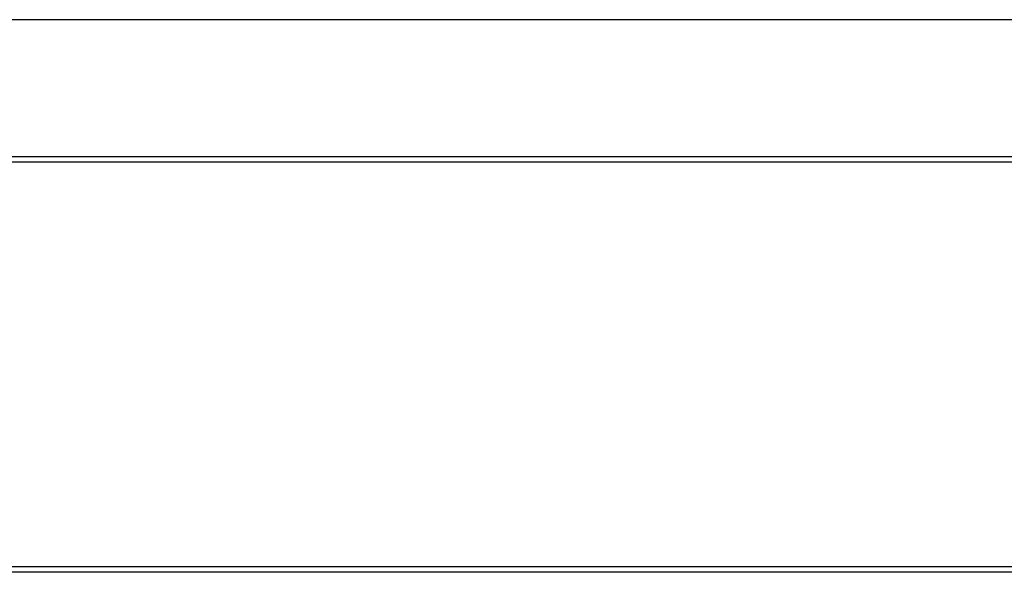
# Model space of a CAD drawing. Header units: inches. Extents: x 5 to 1128, y -85 to 748.
# Tile 134 of 256: x 177 to 220, y 333 to 357. Entities that reach past the tile are written whole.
import ezdxf

# ---------------------------------------------------------------- set-up
doc = ezdxf.new("R2010")
doc.units = ezdxf.units.IN
doc.header["$LTSCALE"] = 32
doc.header["$MEASUREMENT"] = 0
doc.layers.add('Visible (ANSI)', color=7, linetype='Continuous', lineweight=30)

msp = doc.modelspace()

# ---------------------------------------------------------------- linework, layer by layer
at = {"layer": 'Visible (ANSI)'}
for p, q in [((268.18226, 357.48367), (173.52601, 357.48367)), ((173.52601, 351.48367), (260.93226, 351.48367)), ((260.93226, 351.23367), (173.52601, 351.23367)), ((173.52601, 333.48367), (244.92226, 333.48367)), ((268.18226, 333.23367), (173.52601, 333.23367))]:
    msp.add_line(p, q, dxfattribs=at)

doc.saveas('drawing.dxf')
